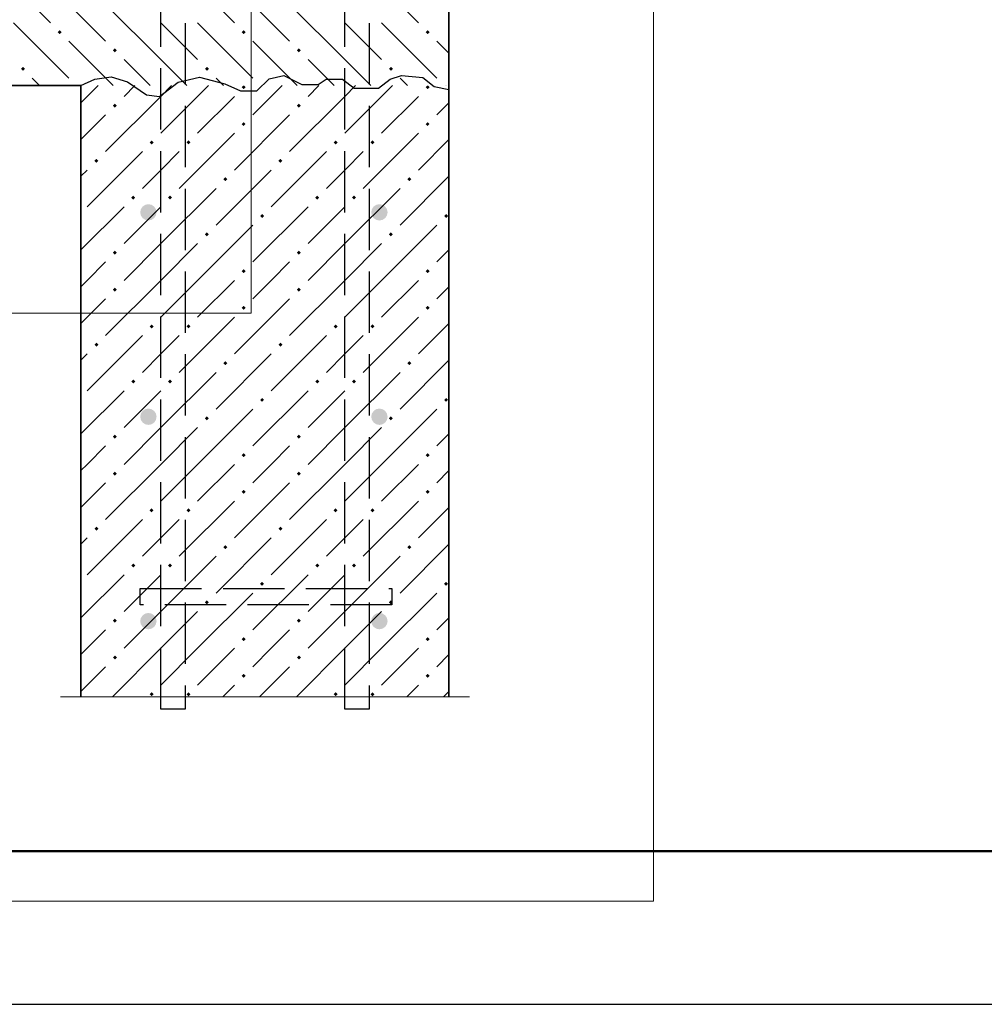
# Model space of a CAD drawing. Header units: millimetres. Extents: x 0 to 50400, y 0 to 35640.
# Tile 3 of 34: x 12773 to 16548, y 0 to 3854. Entities that reach past the tile are written whole.
import ezdxf

# ---------------------------------------------------------------- set-up
doc = ezdxf.new("R2010")
doc.units = ezdxf.units.MM
doc.linetypes.add('______2', pattern=[324, 240, -84])
for name, color, linetype, lineweight in [('Standard', 7, 'Continuous', 25), ('ЖБ Перекрытие верхний уровень', 7, 'Continuous', 35), ('ЖБ Стена верхний уровень', 7, 'Continuous', 35)]:
    doc.layers.add(name, color=color, linetype=linetype, lineweight=lineweight)
doc.layers.add('Размерная выноска', color=7, linetype='Continuous')
doc.layers.add('Стена фоновая арматура Х1', color=7, linetype='______2', true_color=0xa0a0a0)
doc.layers.add('Стена фоновая затяжка С-обр.', color=7, linetype='______2', true_color=0xa0a0a0)

msp = doc.modelspace()

# ---------------------------------------------------------------- hatches: boundary and pattern name
at = {"linetype": 'Continuous', "lineweight": -3, "transparency": 33554687}
for points in [[(13308.8, 3099.7), (13306.3, 3112), (13299.4, 3122.3), (13289, 3129.3), (13276.8, 3131.7), (13264.5, 3129.3), (13254.2, 3122.3), (13247.2, 3112), (13244.8, 3099.7), (13247.2, 3087.5), (13254.2, 3077.1), (13264.5, 3070.2), (13276.8, 3067.7), (13289, 3070.2), (13299.4, 3077.1), (13306.3, 3087.5)], [(14212.8, 3099.7), (14210.3, 3112), (14203.4, 3122.3), (14193, 3129.3), (14180.8, 3131.7), (14168.5, 3129.3), (14158.2, 3122.3), (14151.2, 3112), (14148.8, 3099.7), (14151.2, 3087.5), (14158.2, 3077.1), (14168.5, 3070.2), (14180.8, 3067.7), (14193, 3070.2), (14203.4, 3077.1), (14210.3, 3087.5)], [(13308.8, 2299.7), (13306.3, 2312), (13299.4, 2322.3), (13289, 2329.3), (13276.8, 2331.7), (13264.5, 2329.3), (13254.2, 2322.3), (13247.2, 2312), (13244.8, 2299.7), (13247.2, 2287.5), (13254.2, 2277.1), (13264.5, 2270.1), (13276.8, 2267.7), (13289, 2270.1), (13299.4, 2277.1), (13306.3, 2287.5)], [(14212.8, 2299.7), (14210.3, 2312), (14203.4, 2322.3), (14193, 2329.3), (14180.8, 2331.7), (14168.5, 2329.3), (14158.2, 2322.3), (14151.2, 2312), (14148.8, 2299.7), (14151.2, 2287.5), (14158.2, 2277.1), (14168.5, 2270.1), (14180.8, 2267.7), (14193, 2270.1), (14203.4, 2277.1), (14210.3, 2287.5)], [(13308.8, 1499.7), (13306.3, 1512), (13299.4, 1522.3), (13289, 1529.3), (13276.8, 1531.7), (13264.5, 1529.3), (13254.2, 1522.3), (13247.2, 1512), (13244.8, 1499.7), (13247.2, 1487.5), (13254.2, 1477.1), (13264.5, 1470.2), (13276.8, 1467.7), (13289, 1470.2), (13299.4, 1477.1), (13306.3, 1487.5)], [(14212.8, 1499.7), (14210.3, 1512), (14203.4, 1522.3), (14193, 1529.3), (14180.8, 1531.7), (14168.5, 1529.3), (14158.2, 1522.3), (14151.2, 1512), (14148.8, 1499.7), (14151.2, 1487.5), (14158.2, 1477.1), (14168.5, 1470.2), (14180.8, 1467.7), (14193, 1470.2), (14203.4, 1477.1), (14210.3, 1487.5)]]:
    msp.add_hatch(color=7, dxfattribs=at).paths.add_polyline_path(points)
at = {"layer": 'ЖБ Перекрытие верхний уровень', "linetype": 'Continuous', "lineweight": 18, "transparency": 33554687}
for points in [[(12921.7, 3805.4), (12929.5, 3813.2), (12937.3, 3805.4), (12929.5, 3797.6)], [(13641.7, 3805.4), (13649.5, 3813.2), (13657.3, 3805.4), (13649.5, 3797.6)], [(14361.7, 3805.4), (14369.5, 3813.2), (14377.3, 3805.4), (14369.5, 3797.6)], [(13137.7, 3733.4), (13145.5, 3741.2), (13153.3, 3733.4), (13145.5, 3725.6)], [(13857.7, 3733.4), (13865.5, 3741.2), (13873.3, 3733.4), (13865.5, 3725.6)], [(12777.7, 3661.4), (12785.5, 3669.2), (12793.3, 3661.4), (12785.5, 3653.6)], [(13497.7, 3661.4), (13505.5, 3669.2), (13513.3, 3661.4), (13505.5, 3653.6)], [(14217.7, 3661.4), (14225.5, 3669.2), (14233.3, 3661.4), (14225.5, 3653.6)], [(13000, 3595.7), (13001.5, 3597.2), (13002.9, 3595.7)], [(13720, 3595.7), (13721.5, 3597.2), (13722.9, 3595.7)], [(14440, 3595.7), (14441.5, 3597.2), (14442.9, 3595.7)]]:
    msp.add_hatch(color=7, dxfattribs=at).paths.add_polyline_path(points, flags=16)
at = {"layer": 'ЖБ Стена верхний уровень', "linetype": 'Continuous', "lineweight": 18, "transparency": 33554687}
for points in [[(13641.7, 3589.4), (13648, 3595.7), (13650.9, 3595.7), (13657.3, 3589.4), (13649.5, 3581.6)], [(14361.7, 3589.4), (14368, 3595.7), (14370.9, 3595.7), (14377.3, 3589.4), (14369.5, 3581.6)], [(13137.7, 3517.4), (13145.5, 3525.2), (13153.3, 3517.4), (13145.5, 3509.6)], [(13857.7, 3517.4), (13865.5, 3525.2), (13873.3, 3517.4), (13865.5, 3509.6)], [(13641.7, 3445.4), (13649.5, 3453.2), (13657.3, 3445.4), (13649.5, 3437.6)], [(14361.7, 3445.4), (14369.5, 3453.2), (14377.3, 3445.4), (14369.5, 3437.6)], [(13281.7, 3373.4), (13289.5, 3381.2), (13297.3, 3373.4), (13289.5, 3365.6)], [(13425.7, 3373.4), (13433.5, 3381.2), (13441.3, 3373.4), (13433.5, 3365.6)], [(14001.7, 3373.4), (14009.5, 3381.2), (14017.3, 3373.4), (14009.5, 3365.6)], [(14145.7, 3373.4), (14153.5, 3381.2), (14161.3, 3373.4), (14153.5, 3365.6)], [(13065.7, 3301.4), (13073.5, 3309.2), (13081.3, 3301.4), (13073.5, 3293.6)], [(13785.7, 3301.4), (13793.5, 3309.2), (13801.3, 3301.4), (13793.5, 3293.6)], [(13569.7, 3229.4), (13577.5, 3237.2), (13585.3, 3229.4), (13577.5, 3221.6)], [(14289.7, 3229.4), (14297.5, 3237.2), (14305.3, 3229.4), (14297.5, 3221.6)], [(13209.7, 3157.4), (13217.5, 3165.2), (13225.3, 3157.4), (13217.5, 3149.6)], [(13353.7, 3157.4), (13361.5, 3165.2), (13369.3, 3157.4), (13361.5, 3149.6)], [(13929.7, 3157.4), (13937.5, 3165.2), (13945.3, 3157.4), (13937.5, 3149.6)], [(14073.7, 3157.4), (14081.5, 3165.2), (14089.3, 3157.4), (14081.5, 3149.6)], [(13713.7, 3085.4), (13721.5, 3093.2), (13729.3, 3085.4), (13721.5, 3077.6)], [(14433.7, 3085.4), (14441.5, 3093.2), (14449.3, 3085.4), (14441.5, 3077.6)], [(13497.7, 3013.4), (13505.5, 3021.2), (13513.3, 3013.4), (13505.5, 3005.6)], [(14217.7, 3013.4), (14225.5, 3021.2), (14233.3, 3013.4), (14225.5, 3005.6)], [(13137.7, 2941.4), (13145.5, 2949.2), (13153.3, 2941.4), (13145.5, 2933.6)], [(13857.7, 2941.4), (13865.5, 2949.2), (13873.3, 2941.4), (13865.5, 2933.6)], [(13641.7, 2869.4), (13649.5, 2877.2), (13657.3, 2869.4), (13649.5, 2861.6)], [(14361.7, 2869.4), (14369.5, 2877.2), (14377.3, 2869.4), (14369.5, 2861.6)], [(13137.7, 2797.4), (13145.5, 2805.2), (13153.3, 2797.4), (13145.5, 2789.6)], [(13857.7, 2797.4), (13865.5, 2805.2), (13873.3, 2797.4), (13865.5, 2789.6)], [(13641.7, 2725.4), (13649.5, 2733.2), (13657.3, 2725.4), (13649.5, 2717.6)], [(14361.7, 2725.4), (14369.5, 2733.2), (14377.3, 2725.4), (14369.5, 2717.6)], [(13281.7, 2653.4), (13289.5, 2661.2), (13297.3, 2653.4), (13289.5, 2645.6)], [(13425.7, 2653.4), (13433.5, 2661.2), (13441.3, 2653.4), (13433.5, 2645.6)], [(14001.7, 2653.4), (14009.5, 2661.2), (14017.3, 2653.4), (14009.5, 2645.6)], [(14145.7, 2653.4), (14153.5, 2661.2), (14161.3, 2653.4), (14153.5, 2645.6)], [(13065.7, 2581.4), (13073.5, 2589.2), (13081.3, 2581.4), (13073.5, 2573.6)], [(13785.7, 2581.4), (13793.5, 2589.2), (13801.3, 2581.4), (13793.5, 2573.6)], [(13569.7, 2509.4), (13577.5, 2517.2), (13585.3, 2509.4), (13577.5, 2501.6)], [(14289.7, 2509.4), (14297.5, 2517.2), (14305.3, 2509.4), (14297.5, 2501.6)], [(13209.7, 2437.4), (13217.5, 2445.2), (13225.3, 2437.4), (13217.5, 2429.6)], [(13353.7, 2437.4), (13361.5, 2445.2), (13369.3, 2437.4), (13361.5, 2429.6)], [(13929.7, 2437.4), (13937.5, 2445.2), (13945.3, 2437.4), (13937.5, 2429.6)], [(14073.7, 2437.4), (14081.5, 2445.2), (14089.3, 2437.4), (14081.5, 2429.6)], [(13713.7, 2365.4), (13721.5, 2373.2), (13729.3, 2365.4), (13721.5, 2357.6)], [(14433.7, 2365.4), (14441.5, 2373.2), (14449.3, 2365.4), (14441.5, 2357.6)], [(13497.7, 2293.4), (13505.5, 2301.2), (13513.3, 2293.4), (13505.5, 2285.6)], [(14217.7, 2293.4), (14225.5, 2301.2), (14233.3, 2293.4), (14225.5, 2285.6)], [(13137.7, 2221.4), (13145.5, 2229.2), (13153.3, 2221.4), (13145.5, 2213.6)], [(13857.7, 2221.4), (13865.5, 2229.2), (13873.3, 2221.4), (13865.5, 2213.6)], [(13641.7, 2149.4), (13649.5, 2157.2), (13657.3, 2149.4), (13649.5, 2141.6)], [(14361.7, 2149.4), (14369.5, 2157.2), (14377.3, 2149.4), (14369.5, 2141.6)], [(13137.7, 2077.4), (13145.5, 2085.2), (13153.3, 2077.4), (13145.5, 2069.6)], [(13857.7, 2077.4), (13865.5, 2085.2), (13873.3, 2077.4), (13865.5, 2069.6)], [(13641.7, 2005.4), (13649.5, 2013.2), (13657.3, 2005.4), (13649.5, 1997.6)], [(14361.7, 2005.4), (14369.5, 2013.2), (14377.3, 2005.4), (14369.5, 1997.6)], [(13281.7, 1933.4), (13289.5, 1941.2), (13297.3, 1933.4), (13289.5, 1925.6)], [(13425.7, 1933.4), (13433.5, 1941.2), (13441.3, 1933.4), (13433.5, 1925.6)], [(14001.7, 1933.4), (14009.5, 1941.2), (14017.3, 1933.4), (14009.5, 1925.6)], [(14145.7, 1933.4), (14153.5, 1941.2), (14161.3, 1933.4), (14153.5, 1925.6)], [(13065.7, 1861.4), (13073.5, 1869.2), (13081.3, 1861.4), (13073.5, 1853.6)], [(13785.7, 1861.4), (13793.5, 1869.2), (13801.3, 1861.4), (13793.5, 1853.6)], [(13569.7, 1789.4), (13577.5, 1797.2), (13585.3, 1789.4), (13577.5, 1781.6)], [(14289.7, 1789.4), (14297.5, 1797.2), (14305.3, 1789.4), (14297.5, 1781.6)], [(13209.7, 1717.4), (13217.5, 1725.2), (13225.3, 1717.4), (13217.5, 1709.6)], [(13353.7, 1717.4), (13361.5, 1725.2), (13369.3, 1717.4), (13361.5, 1709.6)], [(13929.7, 1717.4), (13937.5, 1725.2), (13945.3, 1717.4), (13937.5, 1709.6)], [(14073.7, 1717.4), (14081.5, 1725.2), (14089.3, 1717.4), (14081.5, 1709.6)], [(13713.7, 1645.4), (13721.5, 1653.2), (13729.3, 1645.4), (13721.5, 1637.6)], [(14433.7, 1645.4), (14441.5, 1653.2), (14449.3, 1645.4), (14441.5, 1637.6)], [(13497.7, 1573.4), (13505.5, 1581.2), (13513.3, 1573.4), (13505.5, 1565.6)], [(14217.7, 1573.4), (14225.5, 1581.2), (14233.3, 1573.4), (14225.5, 1565.6)], [(13137.7, 1501.4), (13145.5, 1509.2), (13153.3, 1501.4), (13145.5, 1493.6)], [(13857.7, 1501.4), (13865.5, 1509.2), (13873.3, 1501.4), (13865.5, 1493.6)], [(13641.7, 1429.4), (13649.5, 1437.2), (13657.3, 1429.4), (13649.5, 1421.6)], [(14361.7, 1429.4), (14369.5, 1437.2), (14377.3, 1429.4), (14369.5, 1421.6)], [(13137.7, 1357.4), (13145.5, 1365.2), (13153.3, 1357.4), (13145.5, 1349.6)], [(13857.7, 1357.4), (13865.5, 1365.2), (13873.3, 1357.4), (13865.5, 1349.6)], [(13641.7, 1285.4), (13649.5, 1293.2), (13657.3, 1285.4), (13649.5, 1277.6)], [(14361.7, 1285.4), (14369.5, 1293.2), (14377.3, 1285.4), (14369.5, 1277.6)], [(13281.7, 1213.4), (13289.5, 1221.2), (13297.3, 1213.4), (13289.5, 1205.6)], [(13425.7, 1213.4), (13433.5, 1221.2), (13441.3, 1213.4), (13433.5, 1205.6)], [(14001.7, 1213.4), (14009.5, 1221.2), (14017.3, 1213.4), (14009.5, 1205.6)], [(14145.7, 1213.4), (14153.5, 1221.2), (14161.3, 1213.4), (14153.5, 1205.6)]]:
    msp.add_hatch(color=7, dxfattribs=at).paths.add_polyline_path(points, flags=16)

# ---------------------------------------------------------------- linework, layer by layer
at = {"layer": 'Standard', "color": 7, "linetype": 'Continuous', "lineweight": 25, "transparency": 33554687}
msp.add_lwpolyline([(0, 0), (50400, 0), (50400, 35640), (0, 35640), (0, 0)], close=True, dxfattribs=at)
at = {"layer": 'Standard', "color": 7, "linetype": 'Continuous', "lineweight": 50, "transparency": 33554687}
msp.add_lwpolyline([(2400, 35040), (49800, 35040), (49800, 600), (2400, 600), (2400, 35040)], close=True, dxfattribs=at)
at = {"layer": 'Standard', "color": 254, "linetype": 'Continuous', "lineweight": 13, "true_color": 0xc4c4ff, "transparency": 33554687}
msp.add_lwpolyline([(7096, 403.7), (15252.8, 403.7), (15252.8, 8156), (7096, 8156), (7096, 403.7)], dxfattribs=at)
at = {"layer": 'Standard', "color": 7, "linetype": 'Continuous', "lineweight": 13, "transparency": 33554687}
msp.add_lwpolyline([(13452.8, 4851.7), (13679.1, 4625.4), (13679.1, 2705.4), (10942.6, 2705.4)], dxfattribs=at)
at = {"layer": 'Standard', "color": 7, "linetype": 'Continuous', "lineweight": 25, "transparency": 33554687}
msp.add_lwpolyline([(13012.8, 3595.7), (13067.2, 3621.1), (13131.2, 3630.5), (13195.2, 3611.1), (13268.8, 3559.1), (13320, 3553.5), (13393.6, 3609.5), (13476.8, 3628.2), (13576, 3603.1), (13636.8, 3575.2), (13700.8, 3575.2), (13748.8, 3622.1), (13806.4, 3635.9), (13876.8, 3599.6), (13940.8, 3599.6), (13972.8, 3621.3), (14036.8, 3621.3), (14081.6, 3585.2), (14177.6, 3585.2), (14222.4, 3621.3), (14267.2, 3635.1), (14350.4, 3628), (14395.2, 3591.6), (14452.8, 3580.7)], dxfattribs=at)
at = {"layer": 'ЖБ Перекрытие верхний уровень', "color": 7, "linetype": 'Continuous', "lineweight": 35, "transparency": 33554687}
for p, q in [((14452.8, 3595.7), (14452.8, 5195.7)), ((7896, 3595.7), (13012.8, 3595.7))]:
    msp.add_line(p, q, dxfattribs=at)
at = {"layer": 'ЖБ Перекрытие верхний уровень', "color": 9, "linetype": 'Continuous', "lineweight": 18, "true_color": 0xc7c7c7, "transparency": 33554687}
for p, q in [((12677.5, 4057.4), (12893.5, 3841.4)), ((13397.5, 4057.4), (13613.5, 3841.4)), ((14117.5, 4057.4), (14333.5, 3841.4)), ((12893.5, 3985.4), (13109.5, 3769.4)), ((13613.5, 3985.4), (13829.5, 3769.4)), ((13325.5, 3697.4), (13109.5, 3913.4)), ((14045.5, 3697.4), (13829.5, 3913.4)), ((12749.5, 3841.4), (12965.5, 3625.4)), ((13325.5, 3841.4), (13469.5, 3697.4)), ((13469.5, 3841.4), (13685.5, 3625.4)), ((14045.5, 3841.4), (14189.5, 3697.4)), ((14189.5, 3841.4), (14405.5, 3625.4)), ((13139.1, 3595.7), (12965.5, 3769.4)), ((13859.1, 3595.7), (13685.5, 3769.4)), ((14452.8, 3722.1), (14405.5, 3769.4)), ((13181.5, 3697.4), (13283.1, 3595.7)), ((13325.5, 3697.4), (13427.1, 3595.7)), ((13901.5, 3697.4), (14003.1, 3595.7)), ((14045.5, 3697.4), (14147.1, 3595.7)), ((12851.1, 3595.7), (12821.5, 3625.4)), ((13571.1, 3595.7), (13541.5, 3625.4)), ((14291.1, 3595.7), (14261.5, 3625.4))]:
    msp.add_line(p, q, dxfattribs=at)
at = {"layer": 'ЖБ Стена верхний уровень', "color": 7, "linetype": 'Continuous', "lineweight": 35, "transparency": 33554687}
for p, q in [((13012.8, 3595.7), (13012.8, 1203.7)), ((14452.8, 1203.7), (14452.8, 3595.7))]:
    msp.add_line(p, q, dxfattribs=at)
at = {"layer": 'ЖБ Стена верхний уровень', "color": 9, "linetype": 'Continuous', "lineweight": 18, "true_color": 0xc7c7c7, "transparency": 33554687}
for p, q in [((13037.5, 3553.4), (13079.8, 3595.7)), ((13223.8, 3595.7), (13181.5, 3553.4)), ((13367.8, 3595.7), (13325.5, 3553.4)), ((13469.5, 3553.4), (13511.8, 3595.7)), ((13757.5, 3553.4), (13799.8, 3595.7)), ((13943.8, 3595.7), (13901.5, 3553.4)), ((14087.8, 3595.7), (14045.5, 3553.4)), ((14189.5, 3553.4), (14231.8, 3595.7)), ((13012.8, 3528.7), (13037.5, 3553.4)), ((13325.5, 3553.4), (13109.5, 3337.4)), ((13469.5, 3553.4), (13325.5, 3409.4)), ((13613.5, 3553.4), (13469.5, 3409.4)), ((13685.5, 3481.4), (13757.5, 3553.4)), ((14045.5, 3553.4), (13829.5, 3337.4)), ((14189.5, 3553.4), (14045.5, 3409.4)), ((14333.5, 3553.4), (14189.5, 3409.4)), ((14405.5, 3481.4), (14452.8, 3528.7)), ((13109.5, 3481.4), (13012.8, 3384.7)), ((13829.5, 3481.4), (13613.5, 3265.4)), ((13613.5, 3409.4), (13397.5, 3193.4)), ((14333.5, 3409.4), (14117.5, 3193.4)), ((14452.8, 3384.7), (14333.5, 3265.4)), ((13253.5, 3337.4), (13037.5, 3121.4)), ((13325.5, 3265.4), (13397.5, 3337.4)), ((13973.5, 3337.4), (13757.5, 3121.4)), ((14045.5, 3265.4), (14117.5, 3337.4)), ((13037.5, 3265.4), (13012.8, 3240.7)), ((13253.5, 3193.4), (13325.5, 3265.4)), ((13757.5, 3265.4), (13541.5, 3049.4)), ((13973.5, 3193.4), (14045.5, 3265.4)), ((14452.8, 3240.7), (14261.5, 3049.4)), ((13325.5, 2977.4), (13541.5, 3193.4)), ((14045.5, 2977.4), (14261.5, 3193.4)), ((13181.5, 3121.4), (13012.8, 2952.7)), ((13325.5, 3121.4), (13181.5, 2977.4)), ((13901.5, 3121.4), (13685.5, 2905.4)), ((14045.5, 3121.4), (13901.5, 2977.4)), ((13469.5, 2833.4), (13685.5, 3049.4)), ((14189.5, 2833.4), (14405.5, 3049.4)), ((13325.5, 2977.4), (13181.5, 2833.4)), ((13469.5, 2977.4), (13325.5, 2833.4)), ((14045.5, 2977.4), (13901.5, 2833.4)), ((14189.5, 2977.4), (14045.5, 2833.4)), ((14452.8, 2952.7), (14405.5, 2905.4)), ((13037.5, 2833.4), (13109.5, 2905.4)), ((13757.5, 2833.4), (13829.5, 2905.4)), ((13012.8, 2808.7), (13037.5, 2833.4)), ((13325.5, 2833.4), (13109.5, 2617.4)), ((13469.5, 2833.4), (13325.5, 2689.4)), ((13613.5, 2833.4), (13469.5, 2689.4)), ((13685.5, 2761.4), (13757.5, 2833.4)), ((14045.5, 2833.4), (13829.5, 2617.4)), ((14189.5, 2833.4), (14045.5, 2689.4)), ((14333.5, 2833.4), (14189.5, 2689.4)), ((14405.5, 2761.4), (14452.8, 2808.7)), ((13109.5, 2761.4), (13012.8, 2664.7)), ((13829.5, 2761.4), (13613.5, 2545.4)), ((13613.5, 2689.4), (13397.5, 2473.4)), ((14333.5, 2689.4), (14117.5, 2473.4)), ((14452.8, 2664.7), (14333.5, 2545.4)), ((13253.5, 2617.4), (13037.5, 2401.4)), ((13325.5, 2545.4), (13397.5, 2617.4)), ((13973.5, 2617.4), (13757.5, 2401.4)), ((14045.5, 2545.4), (14117.5, 2617.4)), ((13037.5, 2545.4), (13012.8, 2520.7)), ((13253.5, 2473.4), (13325.5, 2545.4)), ((13757.5, 2545.4), (13541.5, 2329.4)), ((13973.5, 2473.4), (14045.5, 2545.4)), ((14452.8, 2520.7), (14261.5, 2329.4)), ((13325.5, 2257.4), (13541.5, 2473.4)), ((14045.5, 2257.4), (14261.5, 2473.4)), ((13181.5, 2401.4), (13012.8, 2232.7)), ((13325.5, 2401.4), (13181.5, 2257.4)), ((13901.5, 2401.4), (13685.5, 2185.4)), ((14045.5, 2401.4), (13901.5, 2257.4)), ((13469.5, 2113.4), (13685.5, 2329.4)), ((14189.5, 2113.4), (14405.5, 2329.4)), ((13325.5, 2257.4), (13181.5, 2113.4)), ((13469.5, 2257.4), (13325.5, 2113.4)), ((14045.5, 2257.4), (13901.5, 2113.4)), ((14189.5, 2257.4), (14045.5, 2113.4)), ((14452.8, 2232.7), (14405.5, 2185.4)), ((13037.5, 2113.4), (13109.5, 2185.4)), ((13757.5, 2113.4), (13829.5, 2185.4)), ((13012.8, 2088.7), (13037.5, 2113.4)), ((13325.5, 2113.4), (13109.5, 1897.4)), ((13469.5, 2113.4), (13325.5, 1969.4)), ((13613.5, 2113.4), (13469.5, 1969.4)), ((13685.5, 2041.4), (13757.5, 2113.4)), ((14045.5, 2113.4), (13829.5, 1897.4)), ((14189.5, 2113.4), (14045.5, 1969.4)), ((14333.5, 2113.4), (14189.5, 1969.4)), ((14405.5, 2041.4), (14452.8, 2088.7)), ((13109.5, 2041.4), (13012.8, 1944.7)), ((13829.5, 2041.4), (13613.5, 1825.4)), ((13613.5, 1969.4), (13397.5, 1753.4)), ((14333.5, 1969.4), (14117.5, 1753.4)), ((14452.8, 1944.7), (14333.5, 1825.4)), ((13253.5, 1897.4), (13037.5, 1681.4)), ((13325.5, 1825.4), (13397.5, 1897.4)), ((13973.5, 1897.4), (13757.5, 1681.4)), ((14045.5, 1825.4), (14117.5, 1897.4)), ((13037.5, 1825.4), (13012.8, 1800.7)), ((13253.5, 1753.4), (13325.5, 1825.4)), ((13757.5, 1825.4), (13541.5, 1609.4)), ((13973.5, 1753.4), (14045.5, 1825.4)), ((14452.8, 1800.7), (14261.5, 1609.4)), ((13325.5, 1537.4), (13541.5, 1753.4)), ((14045.5, 1537.4), (14261.5, 1753.4)), ((13181.5, 1681.4), (13012.8, 1512.7)), ((13325.5, 1681.4), (13181.5, 1537.4)), ((13901.5, 1681.4), (13685.5, 1465.4)), ((14045.5, 1681.4), (13901.5, 1537.4)), ((13469.5, 1393.4), (13685.5, 1609.4)), ((14189.5, 1393.4), (14405.5, 1609.4)), ((13325.5, 1537.4), (13181.5, 1393.4)), ((13469.5, 1537.4), (13325.5, 1393.4)), ((14045.5, 1537.4), (13901.5, 1393.4)), ((14189.5, 1537.4), (14045.5, 1393.4)), ((14452.8, 1512.7), (14405.5, 1465.4)), ((13037.5, 1393.4), (13109.5, 1465.4)), ((13757.5, 1393.4), (13829.5, 1465.4)), ((13012.8, 1368.7), (13037.5, 1393.4)), ((13325.5, 1393.4), (13135.8, 1203.7)), ((13469.5, 1393.4), (13325.5, 1249.4)), ((13613.5, 1393.4), (13469.5, 1249.4)), ((13685.5, 1321.4), (13757.5, 1393.4)), ((14045.5, 1393.4), (13855.8, 1203.7)), ((14189.5, 1393.4), (14045.5, 1249.4)), ((14333.5, 1393.4), (14189.5, 1249.4)), ((14405.5, 1321.4), (14452.8, 1368.7)), ((13109.5, 1321.4), (13012.8, 1224.7)), ((13829.5, 1321.4), (13711.8, 1203.7)), ((13613.5, 1249.4), (13567.8, 1203.7)), ((14333.5, 1249.4), (14287.8, 1203.7)), ((14452.8, 1224.7), (14431.8, 1203.7))]:
    msp.add_line(p, q, dxfattribs=at)
at = {"layer": 'Размерная выноска', "color": 7, "linetype": 'Continuous', "lineweight": 13, "transparency": 33554687}
msp.add_line((14532.8, 1203.7), (12932.8, 1203.7), dxfattribs=at)
at = {"layer": 'Стена фоновая арматура Х1', "color": 253, "linetype": '______2', "lineweight": -3, "true_color": 0xa0a0a0, "transparency": 33554687}
for points in [[(13324.8, 1155.7), (13324.8, 7404), (13420.8, 7404), (13420.8, 1155.7), (13324.8, 1155.7)], [(13324.8, 1155.7), (13324.8, 7404), (13420.8, 7404), (13420.8, 1155.7), (13324.8, 1155.7)], [(14044.8, 1155.7), (14044.8, 7404), (14140.8, 7404), (14140.8, 1155.7), (14044.8, 1155.7)], [(14044.8, 1155.7), (14044.8, 7404), (14140.8, 7404), (14140.8, 1155.7), (14044.8, 1155.7)]]:
    msp.add_lwpolyline(points, dxfattribs=at)
at = {"layer": 'Стена фоновая затяжка С-обр.', "color": 253, "linetype": '______2', "lineweight": -3, "true_color": 0xa0a0a0, "transparency": 33554687}
msp.add_lwpolyline([(13245.1, 1627.7), (14229.1, 1627.7), (14229.1, 1563.7), (13245.1, 1563.7), (13245.1, 1627.7)], dxfattribs=at)

doc.saveas('drawing.dxf')
